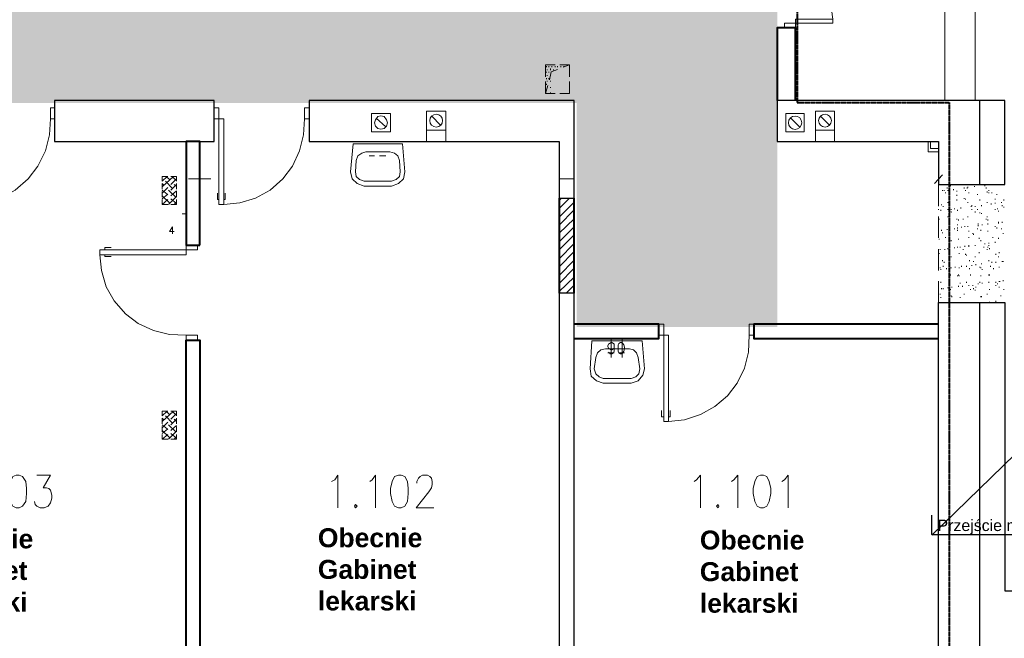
# Model space of a CAD drawing. Header units: millimetres. Extents: x 1 to 17496, y 1 to 30809.
# Tile 56 of 256: x 2946 to 3984, y 12424 to 13076. Entities that reach past the tile are written whole.
import ezdxf
from ezdxf.enums import TextEntityAlignment as Align

# ---------------------------------------------------------------- set-up
doc = ezdxf.new("R2010")
doc.units = ezdxf.units.MM
doc.linetypes.add('CENTER', pattern=[2, 1.25, -0.25, 0.25, -0.25])
for name, color, linetype, lineweight in [('0_Przyz_granicze oddziałów', 6, 'CENTER', 40), ('0_Przyz_opisy pom', 255, 'CENTER', 40), ('N_SSP_ewakuacja', 4, 'CENTER', 40)]:
    doc.layers.add(name, color=color, linetype=linetype, lineweight=lineweight)
doc.layers.add('PDF _Geometria', color=7, linetype='Continuous')
doc.layers.add('SSP_pomoce', color=7, linetype='Continuous')
doc.styles.add('arial', font='arialbd.ttf')
doc.styles.add('CP_ATTR', font='ARIAL.TTF')
doc.dimstyles.new('ISO-CP', dxfattribs={"dimtxt": 2.5, "dimasz": 2.5, "dimexe": 1.25, "dimexo": 0.625, "dimtad": 1, "dimtxsty": 'Standard', "dimcen": 2.5, "dimadec": 0, "dimazin": 0, "dimtfac": 1, "dimtmove": 0, "dimatfit": 3, "dimfxl": 1, "dimarcsym": 0})

# ---------------------------------------------------------------- blocks, each defined once
blk = doc.blocks.new('CPELDDS28_zfcpn1o')
for q in [(0, 1.7), (10.5, 0)]:
    blk.add_line((0, 0), q)
at = {"linetype": 'ByBlock', "style": 'CP_ATTR', "flags": 12}
blk.add_attdef('TYPESIZE', (0.5, 0.3), '', height=1, dxfattribs=at)
at = {"linetype": 'ByBlock', "style": 'CP_ATTR', "flags": 9}
blk.add_attdef('VAL', text='', height=0.00005, rotation=270, dxfattribs=at).set_placement((0.732, 0.092), align=Align.MIDDLE_LEFT)

msp = doc.modelspace()

# ---------------------------------------------------------------- hatches: boundary and pattern name
at = {"layer": 'N_SSP_ewakuacja', "lineweight": 60, "transparency": 33554457}
h = msp.add_hatch(color=51, dxfattribs=at)
h.dxf.hatch_style = 1
h.paths.add_polyline_path([(2065.4, 13646.7), (2063.3, 13641.3), (2063.3, 13053.5), (2311.6, 13053.5), (2311.6, 12988.2), (3533.2, 12988.2), (3533.2, 12752.1), (3745, 12752.1), (3745, 13280.8), (2253, 13280.8), (2253, 13416.6), (2196.3, 13416.6), (2196.3, 13646.7)])

# ---------------------------------------------------------------- linework, layer by layer
at = {"layer": '0_Przyz_granicze oddziałów'}
msp.add_lwpolyline([(3929.9, 14543.8), (3929.9, 13288.1), (3765.9, 13288.1), (3765.9, 12988.8), (3926.1, 12988.8), (3926.1, 12093.9)], dxfattribs=at)
at = {"layer": 'PDF _Geometria', "lineweight": 18}
for points in [[(3921.6, 12990.9), (3921.6, 13289)], [(3953.6, 12990.9), (3953.6, 13289)], [(3803.6, 13076.8), (3764.1, 13076.8), (3764.1, 13067.5), (3752.3, 13067.5), (3752.3, 13072.6), (3803.6, 13072.6), (3803.6, 13076.8), (3802, 13086.9), (3797.7, 13095.3), (3791, 13102), (3782.6, 13107.9), (3774.2, 13111.3), (3764.1, 13112.2), (3783.4, 13113.8), (3801.1, 13119.7), (3818, 13128.2), (3833.1, 13139.9), (3845.8, 13154.3), (3855, 13171.1), (3861.8, 13188.8), (3864.3, 13207.3)], [(3510.5, 13028.8), (3500.4, 13028.8), (3500.4, 13016.1)], [(3501.3, 13026.2), (3501.3, 13027.1)], [(3502.1, 13022.9), (3502.1, 13023.7)], [(3503.8, 13026.2), (3503.8, 13027.1)], [(3513.1, 13023.7), (3506.3, 13021.2), (3504.7, 13012.8)], [(3505.5, 13024.6), (3505.5, 13023.7), (3505.5, 13022.9)], [(3507.2, 13026.2), (3507.2, 13027.1)], [(3508.9, 13022.9), (3508.9, 13023.7)], [(3510.5, 13026.2), (3510.5, 13027.1)], [(3513.1, 13026.2), (3513.1, 13027.1)], [(3525.7, 13016.1), (3525.7, 13028.8), (3515.6, 13028.8)], [(3516.4, 13026.2), (3516.4, 13027.1)], [(3525.7, 13028.8), (3519, 13026.2)], [(3519.8, 13026.2), (3519.8, 13027.1)], [(3501.3, 13020.4), (3501.3, 13021.2)], [(3501.3, 13013.6), (3501.3, 13014.5)], [(3502.1, 13017), (3502.1, 13017.8)], [(3503.8, 13020.4), (3503.8, 13021.2)], [(3503.8, 13013.6), (3503.8, 13014.5)], [(3505.5, 13017.8), (3505.5, 13017)], [(3500.4, 13011.1), (3500.4, 12998.5), (3510.5, 12998.5)], [(3503, 13006.9), (3500.4, 12998.5)], [(3501.3, 13007.7), (3501.3, 13008.6)], [(3501.3, 13001.8), (3501.3, 13002.7)], [(3502.1, 13011.1), (3502.1, 13011.9)], [(3505.5, 13011.9), (3505.5, 13011.1)], [(3505.5, 13005.2), (3505.5, 13004.3)], [(3515.6, 12998.5), (3525.7, 12998.5), (3525.7, 13011.1)], [(3505.5, 12999.3), (3505.5, 12998.5)], [(3530.8, 12988.3), (3530.8, 12989.2)], [(3898.8, 12990.9), (3916.5, 12990.9)], [(2978.3, 12971.5), (2977.4, 12954.7), (2973.2, 12937.8), (2964.8, 12921.8), (2954.7, 12908.3), (2941.2, 12896.5), (2926, 12888.1), (2910, 12883.1), (2892.4, 12881.4)], [(3246.1, 12971.5), (3245.2, 12954.7), (3241, 12937.8), (3233.5, 12921.8), (3223.3, 12908.3), (3209.9, 12896.5), (3194.7, 12888.1), (3177.9, 12883.1), (3161, 12881.4)], [(3321.9, 12972.3), (3332, 12963.1)], [(3390.1, 12964.8), (3380, 12974.9)], [(3759, 12972.3), (3768.3, 12963.1)], [(3800.3, 12964.8), (3790.2, 12974.9)], [(2982.5, 12951.3), (2982.5, 12952.1)], [(3395.2, 12959.7), (3395.2, 12947.9), (3374.9, 12947.9), (3374.9, 12959.7)], [(3530.8, 12952.1), (3530.8, 12953)], [(3805.3, 12959.7), (3805.3, 12947.9), (3785.1, 12947.9), (3785.1, 12959.7)], [(3082.7, 12947.9), (3064.2, 12947.9)], [(3872.7, 12947.9), (3855, 12947.9)], [(3903.9, 12947.9), (3903.9, 12937), (3914.8, 12937)], [(3906.4, 12947.9), (3906.4, 12940.3), (3914.8, 12940.3)], [(3314.3, 12932.8), (3320.2, 12932.8)], [(3332, 12932.8), (3325.3, 12932.8)], [(3102.1, 12910.9), (3096.2, 12910.9), (3096.2, 12905.8), (3101.2, 12910.9)], [(3096.2, 12899.9), (3108, 12910.9)], [(3103.8, 12907.5), (3100.4, 12910.9)], [(3111.3, 12905.8), (3111.3, 12910.9), (3105.4, 12910.9)], [(3105.4, 12902.4), (3111.3, 12908.3)], [(3111.3, 12906.7), (3106.3, 12910.9)], [(3124, 12908.3), (3129.9, 12908.3), (3141.7, 12908.3), (3147.5, 12908.3)], [(3514.8, 12908.3), (3530.8, 12908.3), (3514.8, 12908.3)], [(3910.6, 12903.3), (3919, 12912.5)], [(3914.8, 12899.1), (3914.8, 12916.8)], [(3097.9, 12901.6), (3096.2, 12903.3), (3096.2, 12897.4)], [(3096.2, 12893.2), (3102.1, 12899.1)], [(3107.1, 12898.2), (3099.5, 12905.8)], [(3105.4, 12896.5), (3111.3, 12902.4)], [(3111.3, 12900.8), (3108.8, 12902.4)], [(3111.3, 12897.4), (3111.3, 12903.3)], [(3914.8, 12902.4), (3914.8, 12879.7)], [(3924.1, 12898.2), (3924.1, 12899.1)], [(3927.4, 12900.8), (3927.4, 12901.6)], [(3941.8, 12898.2), (3941.8, 12899.1)], [(3945.1, 12898.2), (3945.1, 12899.1)], [(3946, 12899.1), (3946, 12899.9)], [(3952.7, 12899.9), (3952.7, 12900.8)], [(3957.8, 12901.6), (3957.8, 12902.4)], [(3963.7, 12900.8), (3963.7, 12901.6)], [(3965.3, 12898.2), (3965.3, 12899.1)], [(3967.9, 12901.6), (3967.9, 12902.4)], [(3101.2, 12892.3), (3096.2, 12896.5)], [(3096.2, 12894.9), (3096.2, 12889)], [(3096.2, 12887.3), (3102.1, 12892.3)], [(3103.8, 12883.1), (3096.2, 12890.6)], [(3110.5, 12889), (3102.9, 12896.5)], [(3102.9, 12881.4), (3111.3, 12889.8)], [(3105.4, 12890.6), (3111.3, 12895.7)], [(3111.3, 12889), (3111.3, 12894.9)], [(3156, 12886.4), (3154.3, 12886.4), (3154.3, 12893.2)], [(3161, 12886.4), (3162.7, 12886.4), (3162.7, 12893.2)], [(3514.8, 12885.6), (3517.3, 12888.1)], [(3514.8, 12877.2), (3525.7, 12888.1)], [(3919, 12895.7), (3919, 12896.5)], [(3920.7, 12895.7), (3920.7, 12896.5)], [(3922.4, 12893.2), (3922.4, 12894)], [(3924.9, 12895.7), (3924.9, 12896.5)], [(3930.8, 12896.5), (3930.8, 12897.4)], [(3934.2, 12894.9), (3934.2, 12895.7)], [(3934.2, 12890.6), (3934.2, 12891.5)], [(3941.8, 12887.3), (3941.8, 12888.1)], [(3943.4, 12895.7), (3943.4, 12896.5)], [(3946.8, 12893.2), (3946.8, 12894)], [(3956.1, 12891.5), (3956.1, 12892.3)], [(3966.2, 12894), (3966.2, 12894.9)], [(3967.9, 12895.7), (3967.9, 12896.5)], [(3967.9, 12893.2), (3967.9, 12894)], [(3971.2, 12893.2), (3971.2, 12894)], [(3976.3, 12891.5), (3976.3, 12892.3)], [(3096.2, 12881.4), (3102.1, 12886.4)], [(3096.2, 12886.4), (3096.2, 12881.4), (3102.1, 12881.4)], [(3111.3, 12882.2), (3105.4, 12887.3)], [(3105.4, 12881.4), (3111.3, 12881.4), (3111.3, 12886.4)], [(3108.8, 12881.4), (3111.3, 12883.9)], [(3121.4, 12877.2), (3121.4, 12865.4)], [(3514.8, 12867.9), (3530.8, 12883.9)], [(3918.2, 12880.5), (3918.2, 12881.4)], [(3919.9, 12878.9), (3919.9, 12879.7)], [(3924.9, 12883.1), (3924.9, 12883.9)], [(3931.7, 12876.3), (3931.7, 12877.2)], [(3934.2, 12885.6), (3934.2, 12886.4)], [(3938.4, 12877.2), (3938.4, 12878)], [(3943.4, 12886.4), (3943.4, 12887.3)], [(3946, 12883.1), (3946, 12883.9)], [(3949.3, 12878.9), (3949.3, 12879.7)], [(3950.2, 12879.7), (3950.2, 12880.5)], [(3953.6, 12878.9), (3953.6, 12879.7)], [(3958.6, 12885.6), (3958.6, 12886.4)], [(3960.3, 12879.7), (3960.3, 12880.5)], [(3966.2, 12883.1), (3966.2, 12883.9)], [(3970.4, 12881.4), (3970.4, 12882.2)], [(3974.6, 12886.4), (3974.6, 12887.3)], [(3974.6, 12882.2), (3974.6, 12883.1)], [(3977.1, 12876.3), (3977.1, 12877.2)], [(3981.3, 12883.1), (3981.3, 12883.9)], [(3982.2, 12879.7), (3982.2, 12880.5)], [(3983.9, 12885.6), (3983.9, 12886.4)], [(3983.9, 12878), (3983.9, 12878.9)], [(3117.2, 12871.3), (3121.4, 12871.3), (3117.2, 12871.3)], [(3514.8, 12859.5), (3530.8, 12875.5)], [(3914.8, 12875.5), (3914.8, 12876.3)], [(3914.8, 12868.8), (3914.8, 12846)], [(3917.3, 12874.6), (3917.3, 12875.5)], [(3924.9, 12875.5), (3924.9, 12876.3)], [(3924.9, 12867.9), (3924.9, 12868.8)], [(3926.6, 12873), (3926.6, 12873.8)], [(3928.3, 12875.5), (3928.3, 12876.3)], [(3928.3, 12873), (3928.3, 12873.8)], [(3935, 12874.6), (3935, 12875.5)], [(3946, 12867.9), (3946, 12868.8)], [(3950.2, 12875.5), (3950.2, 12876.3)], [(3953.6, 12873), (3953.6, 12873.8)], [(3956.1, 12875.5), (3956.1, 12876.3)], [(3958.6, 12872.1), (3958.6, 12873)], [(3960.3, 12871.3), (3960.3, 12872.1)], [(3966.2, 12867.9), (3966.2, 12868.8)], [(3974.6, 12875.5), (3974.6, 12876.3)], [(3978, 12873.8), (3978, 12874.6)], [(3107.1, 12850.2), (3107.1, 12857.8), (3103.8, 12852.7), (3108.8, 12852.7)], [(3514.8, 12851.1), (3530.8, 12866.2)], [(3514.8, 12841.8), (3530.8, 12857.8)], [(3914.8, 12859.5), (3914.8, 12860.3)], [(3915.7, 12865.4), (3915.7, 12866.2)], [(3934.2, 12865.4), (3934.2, 12866.2)], [(3935, 12859.5), (3935, 12860.3)], [(3935, 12856.1), (3935, 12857)], [(3935.9, 12864.5), (3935.9, 12865.4)], [(3939.2, 12857), (3939.2, 12857.8)], [(3940.9, 12865.4), (3940.9, 12866.2)], [(3942.6, 12857.8), (3942.6, 12858.6)], [(3946, 12857.8), (3946, 12858.6)], [(3956.9, 12860.3), (3956.9, 12861.2)], [(3956.9, 12858.6), (3956.9, 12859.5)], [(3961.1, 12859.5), (3961.1, 12860.3)], [(3965.3, 12865.4), (3965.3, 12866.2)], [(3967, 12864.5), (3967, 12865.4)], [(3967, 12860.3), (3967, 12861.2)], [(3974.6, 12857.8), (3974.6, 12858.6)], [(3976.3, 12856.1), (3976.3, 12857)], [(3978, 12861.2), (3978, 12862), (3978, 12862.9)], [(3982.2, 12862), (3982.2, 12862.9)], [(3514.8, 12833.4), (3530.8, 12849.4)], [(3918.2, 12853.6), (3918.2, 12854.4)], [(3919, 12851.1), (3919, 12851.9)], [(3922.4, 12846), (3922.4, 12846.9)], [(3924.1, 12854.4), (3924.1, 12855.3)], [(3925.8, 12852.7), (3925.8, 12853.6)], [(3931.7, 12855.3), (3931.7, 12856.1)], [(3935, 12853.6), (3935, 12854.4)], [(3946.8, 12852.7), (3946.8, 12853.6)], [(3946.8, 12846), (3946.8, 12846.9)], [(3951, 12850.2), (3951, 12851.1)], [(3951.9, 12849.4), (3951.9, 12850.2)], [(3956.1, 12855.3), (3956.1, 12856.1)], [(3957.8, 12845.2), (3957.8, 12846)], [(3959.5, 12853.6), (3959.5, 12854.4)], [(3967, 12852.7), (3967, 12853.6)], [(3972.1, 12846), (3972.1, 12846.9)], [(3978, 12845.2), (3978, 12846)], [(3981.3, 12855.3), (3981.3, 12856.1)], [(3983, 12850.2), (3983, 12851.1)], [(3035.5, 12833.4), (3035.5, 12835.9), (3042.3, 12835.9)], [(3514.8, 12824.1), (3530.8, 12840.1)], [(3915.7, 12844.3), (3915.7, 12845.2)], [(3926.6, 12843.5), (3926.6, 12844.3)], [(3926.6, 12836.7), (3926.6, 12837.6)], [(3928.3, 12842.6), (3928.3, 12843.5)], [(3931.7, 12835.1), (3931.7, 12835.9)], [(3935, 12835.9), (3935, 12836.7)], [(3935.9, 12844.3), (3935.9, 12845.2)], [(3937.6, 12835.9), (3937.6, 12836.7)], [(3942.6, 12836.7), (3942.6, 12837.6)], [(3946.8, 12836.7), (3946.8, 12837.6), (3946.8, 12838.4)], [(3953.6, 12837.6), (3953.6, 12838.4)], [(3959.5, 12842.6), (3959.5, 12843.5)], [(3962.8, 12835.9), (3962.8, 12836.7)], [(3963.7, 12839.3), (3963.7, 12840.1)], [(3967, 12835.9), (3967, 12836.7)], [(3967.9, 12840.1), (3967.9, 12841)], [(3967.9, 12837.6), (3967.9, 12838.4)], [(3974.6, 12841), (3974.6, 12841.8)], [(3121.4, 12743.3), (3103.8, 12744.1), (3086.9, 12748.3), (3070.9, 12755.9), (3057.4, 12766), (3045.6, 12779.5), (3037.2, 12794.6), (3032.2, 12811.5), (3030.5, 12828.3)], [(3035.5, 12828.3), (3035.5, 12826.6), (3042.3, 12826.6)], [(3514.8, 12815.7), (3530.8, 12831.7)], [(3914.8, 12834.2), (3914.8, 12811.5)], [(3915.7, 12829.2), (3915.7, 12830)], [(3916.5, 12833.4), (3916.5, 12834.2)], [(3921.6, 12833.4), (3921.6, 12834.2)], [(3924.9, 12834.2), (3924.9, 12835.1)], [(3928.3, 12825.8), (3928.3, 12826.6)], [(3936.7, 12829.2), (3936.7, 12830)], [(3940.9, 12833.4), (3940.9, 12834.2)], [(3943.4, 12828.3), (3943.4, 12829.2)], [(3944.3, 12827.5), (3944.3, 12828.3)], [(3953.6, 12825.8), (3953.6, 12826.6)], [(3957.8, 12830), (3957.8, 12830.9)], [(3966.2, 12833.4), (3966.2, 12834.2)], [(3968.7, 12834.2), (3968.7, 12835.1)], [(3975.5, 12828.3), (3975.5, 12829.2)], [(3978, 12825.8), (3978, 12826.6)], [(3978.8, 12830), (3978.8, 12830.9)], [(3514.8, 12806.4), (3530.8, 12822.4)], [(3916.5, 12814), (3916.5, 12814.8)], [(3919, 12821.6), (3919, 12822.4)], [(3919.9, 12815.7), (3919.9, 12816.5)], [(3920.7, 12819.9), (3920.7, 12820.7)], [(3926.6, 12821.6), (3926.6, 12822.4)], [(3927.4, 12814), (3927.4, 12814.8)], [(3928.3, 12814), (3928.3, 12814.8)], [(3932.5, 12814.8), (3932.5, 12815.7)], [(3936.7, 12814), (3936.7, 12814.8)], [(3939.2, 12815.7), (3939.2, 12816.5)], [(3944.3, 12815.7), (3944.3, 12816.5)], [(3947.7, 12821.6), (3947.7, 12822.4)], [(3950.2, 12816.5), (3950.2, 12817.4)], [(3951.9, 12820.7), (3951.9, 12821.6)], [(3954.4, 12817.4), (3954.4, 12818.2)], [(3958.6, 12814.8), (3958.6, 12815.7)], [(3959.5, 12814), (3959.5, 12814.8)], [(3960.3, 12818.2), (3960.3, 12819.1)], [(3967.9, 12821.6), (3967.9, 12822.4)], [(3969.6, 12815.7), (3969.6, 12816.5)], [(3971.2, 12819.9), (3971.2, 12820.7)], [(3975.5, 12819.9), (3975.5, 12820.7)], [(3978.8, 12814.8), (3978.8, 12815.7)], [(3982.2, 12820.7), (3982.2, 12821.6)], [(3983, 12820.7), (3983, 12821.6)], [(3514.8, 12798), (3530.8, 12814)], [(3514.8, 12789.6), (3530.8, 12804.7)], [(3917.3, 12812.3), (3917.3, 12813.2)], [(3923.2, 12813.2), (3923.2, 12814)], [(3927.4, 12806.4), (3927.4, 12807.3)], [(3935, 12805.6), (3935, 12806.4)], [(3935.9, 12806.4), (3935.9, 12807.3)], [(3936.7, 12805.6), (3936.7, 12806.4)], [(3947.7, 12813.2), (3947.7, 12814)], [(3948.5, 12806.4), (3948.5, 12807.3)], [(3959.5, 12805.6), (3959.5, 12806.4)], [(3961.1, 12812.3), (3961.1, 12813.2)], [(3967.9, 12806.4), (3967.9, 12807.3)], [(3968.7, 12806.4), (3968.7, 12807.3)], [(3972.9, 12813.2), (3972.9, 12814)], [(3522.3, 12787.9), (3530.8, 12796.3)], [(3914.8, 12800.5), (3914.8, 12777.8)], [(3917.3, 12798.8), (3917.3, 12799.7)], [(3925.8, 12795.5), (3925.8, 12796.3)], [(3929.1, 12793.8), (3929.1, 12794.6)], [(3935.9, 12794.6), (3935.9, 12795.5)], [(3937.6, 12798), (3937.6, 12798.8)], [(3940.1, 12794.6), (3940.1, 12795.5)], [(3944.3, 12798.8), (3944.3, 12799.7)], [(3946.8, 12795.5), (3946.8, 12796.3)], [(3951, 12795.5), (3951, 12796.3)], [(3954.4, 12793.8), (3954.4, 12794.6)], [(3956.9, 12797.2), (3956.9, 12798)], [(3958.6, 12798.8), (3958.6, 12799.7)], [(3961.1, 12798), (3961.1, 12798.8)], [(3967.9, 12798.8), (3967.9, 12799.7)], [(3975.5, 12798.8), (3975.5, 12799.7)], [(3975.5, 12795.5), (3975.5, 12796.3)], [(3977.1, 12797.2), (3977.1, 12798)], [(3978.8, 12799.7), (3978.8, 12800.5)], [(3978.8, 12793.8), (3978.8, 12794.6)], [(3979.7, 12799.7), (3979.7, 12800.5)], [(3983, 12800.5), (3983, 12801.4)], [(3916.5, 12786.2), (3916.5, 12787.1)], [(3917.3, 12782.8), (3917.3, 12783.7)], [(3918.2, 12792.1), (3918.2, 12793)], [(3919.9, 12792.1), (3919.9, 12793)], [(3924.9, 12793), (3924.9, 12793.8)], [(3927.4, 12791.3), (3927.4, 12792.1)], [(3928.3, 12784.5), (3928.3, 12785.4)], [(3929.1, 12783.7), (3929.1, 12784.5)], [(3937.6, 12782.8), (3937.6, 12783.7)], [(3941.8, 12786.2), (3941.8, 12787.1)], [(3948.5, 12791.3), (3948.5, 12792.1)], [(3951.9, 12792.1), (3951.9, 12793)], [(3953.6, 12790.4), (3953.6, 12791.3)], [(3959.5, 12783.7), (3959.5, 12784.5)], [(3960.3, 12783.7), (3960.3, 12784.5)], [(3966.2, 12786.2), (3966.2, 12787.1)], [(3968.7, 12791.3), (3968.7, 12792.1)], [(3980.5, 12784.5), (3980.5, 12785.4)], [(3983.9, 12791.3), (3983.9, 12792.1)], [(3968.7, 12777.8), (3968.7, 12778.6)], [(3975.5, 12778.6), (3975.5, 12779.5)], [(3715.2, 12743.3), (3714.4, 12725.6), (3710.2, 12708.7), (3702.6, 12692.7), (3692.5, 12679.3), (3679, 12668.3), (3663.8, 12659.9), (3647, 12654), (3630.1, 12652.3)], [(3572.9, 12731.5), (3572.9, 12729.8), (3572, 12728.9), (3570.3, 12728.1), (3569.5, 12728.1), (3567.8, 12728.9), (3567, 12729.8), (3566.1, 12731.5), (3566.1, 12732.3), (3567, 12734), (3567.8, 12734.8), (3569.5, 12735.7), (3570.3, 12735.7), (3572, 12734.8), (3572.9, 12734), (3572.9, 12726.4), (3572, 12724.7), (3570.3, 12723.9), (3568.7, 12723.9), (3567.8, 12724.7), (3567, 12725.6)], [(3569.5, 12739.9), (3569.5, 12719.7)], [(3581.3, 12739.9), (3581.3, 12719.7)], [(3566.1, 12724.7), (3572.9, 12724.7)], [(3583.8, 12724.7), (3577.9, 12724.7)], [(3914.8, 12711.3), (3914.8, 12728.9)], [(3102.1, 12663.2), (3096.2, 12663.2), (3096.2, 12658.2), (3101.2, 12663.2)], [(3096.2, 12652.3), (3108, 12663.2)], [(3103.8, 12659.9), (3100.4, 12663.2)], [(3111.3, 12658.2), (3111.3, 12663.2), (3105.4, 12663.2)], [(3105.4, 12654.8), (3111.3, 12660.7)], [(3111.3, 12659), (3106.3, 12663.2)], [(3625.1, 12657.4), (3622.6, 12657.4), (3622.6, 12664.1)], [(3630.1, 12657.4), (3631.8, 12657.4), (3631.8, 12664.1)], [(3097.9, 12654), (3096.2, 12655.7), (3096.2, 12649.8)], [(3096.2, 12645.6), (3102.1, 12651.5)], [(3101.2, 12644.7), (3096.2, 12648.9)], [(3107.1, 12650.6), (3099.5, 12658.2)], [(3110.5, 12641.4), (3102.9, 12648.9)], [(3105.4, 12648.9), (3111.3, 12654.8)], [(3111.3, 12652.3), (3108.8, 12654.8)], [(3111.3, 12649.8), (3111.3, 12655.7)], [(3096.2, 12647.2), (3096.2, 12641.4)], [(3096.2, 12639.7), (3102.1, 12644.7)], [(3103.8, 12635.5), (3096.2, 12643)], [(3096.2, 12633.8), (3102.1, 12638.8)], [(3096.2, 12638.8), (3096.2, 12633.8), (3102.1, 12633.8)], [(3102.9, 12633.8), (3111.3, 12642.2)], [(3105.4, 12643), (3111.3, 12648.1)], [(3111.3, 12634.6), (3105.4, 12639.7)], [(3105.4, 12633.8), (3111.3, 12633.8), (3111.3, 12638.8)], [(3111.3, 12641.4), (3111.3, 12647.2)], [(3108.8, 12633.8), (3111.3, 12636.3)], [(2963.9, 12595.9), (2978.3, 12595.9), (2970.7, 12582.4), (2974, 12582.4), (2976.6, 12581.6), (2978.3, 12579.9), (2979.9, 12574.8), (2979.9, 12571.4), (2978.3, 12566.4), (2975.7, 12563), (2971.5, 12561.3), (2967.3, 12561.3), (2963.9, 12563), (2962.3, 12564.7), (2961.4, 12568.1)], [(3274.7, 12589.1), (3278.1, 12590.8), (3281.5, 12595.9), (3281.5, 12561.3)], [(3315.2, 12589.1), (3317.7, 12590.8), (3321, 12595.9), (3321, 12561.3)], [(3364.8, 12587.4), (3364.8, 12589.1), (3366.5, 12592.5), (3368.2, 12594.2), (3370.7, 12595.9), (3375.8, 12595.9), (3378.3, 12594.2), (3380, 12592.5), (3380.8, 12589.1), (3380.8, 12585.8), (3380, 12582.4), (3377.5, 12578.2), (3364, 12561.3), (3382.5, 12561.3)], [(3657.1, 12589.1), (3659.6, 12590.8), (3663.8, 12595.9), (3663.8, 12561.3)], [(3696.7, 12589.1), (3699.2, 12590.8), (3703.4, 12595.9), (3703.4, 12561.3)], [(3749.7, 12589.1), (3752.3, 12590.8), (3756.5, 12595.9), (3756.5, 12561.3)]]:
    msp.add_lwpolyline(points, dxfattribs=at)
at = {"layer": 'PDF _Geometria', "lineweight": 40}
for points in [[(3764.1, 12990.9), (3764.1, 13067.5), (3744.7, 13067.5), (3744.7, 12990.9)], [(3514.8, 12888.1), (3514.8, 12787.9)], [(3530.8, 12787.9), (3530.8, 12888.1)], [(3530.8, 12739.9), (3620, 12739.9), (3620, 12755.1), (3530.8, 12755.1)], [(3914.8, 12755.1), (3720.3, 12755.1), (3720.3, 12739.9), (3914.8, 12739.9)], [(3121.4, 12276.7), (3121.4, 12738.2), (3135.8, 12738.2), (3135.8, 12276.7)]]:
    msp.add_lwpolyline(points, dxfattribs=at)
at = {"layer": 'PDF _Geometria', "lineweight": 18}
for points in [[(2982.5, 12971.5), (2982.5, 12983.3), (2978.3, 12983.3), (2978.3, 12971.5)], [(3161, 12881.4), (3161, 12971.5), (3150.9, 12971.5), (3150.9, 12983.3), (3156, 12983.3), (3156, 12881.4)], [(3251.1, 12971.5), (3251.1, 12983.3), (3246.1, 12983.3), (3246.1, 12971.5)], [(3337, 12958), (3337, 12977.4), (3316.8, 12977.4), (3316.8, 12958)], [(3326.9, 12960.6), (3330.3, 12961.4), (3332.8, 12963.9), (3333.7, 12967.3), (3332.8, 12970.7), (3330.3, 12974), (3326.9, 12974.9), (3323.6, 12974), (3321, 12970.7), (3320.2, 12967.3), (3321, 12963.9), (3323.6, 12961.4)], [(3395.2, 12959.7), (3395.2, 12979.9), (3374.9, 12979.9), (3374.9, 12959.7)], [(3773.3, 12958), (3773.3, 12977.4), (3753.9, 12977.4), (3753.9, 12958)], [(3805.3, 12959.7), (3805.3, 12979.9), (3785.1, 12979.9), (3785.1, 12959.7)], [(3349.7, 12945.4), (3352.2, 12915.9), (3350.5, 12908.3), (3345.5, 12903.3), (3337.9, 12900.8), (3309.3, 12900.8), (3301.7, 12903.3), (3296.6, 12908.3), (3294.9, 12915.9), (3297.5, 12945.4)], [(3336.2, 12937), (3310.9, 12937), (3306.7, 12935.3), (3302.5, 12932.8), (3300.8, 12927.7), (3300, 12915.9), (3300.8, 12910.9), (3304.2, 12907.5), (3309.3, 12905.8), (3337.9, 12905.8), (3342.9, 12907.5), (3346.3, 12910.9), (3347.2, 12915.9), (3346.3, 12927.7), (3344.6, 12932.8), (3341.3, 12935.3)], [(3121.4, 12916.8), (3121.4, 12899.1)], [(3135.8, 12916.8), (3135.8, 12899.1)], [(3514.8, 12916.8), (3514.8, 12899.1)], [(3530.8, 12899.1), (3530.8, 12916.8)], [(3030.5, 12828.3), (3121.4, 12828.3), (3121.4, 12838.4), (3133.2, 12838.4), (3133.2, 12833.4), (3030.5, 12833.4)], [(3630.1, 12652.3), (3630.1, 12743.3), (3620, 12743.3), (3620, 12755.1), (3625.1, 12755.1), (3625.1, 12652.3)], [(3720.3, 12743.3), (3720.3, 12755.1), (3715.2, 12755.1), (3715.2, 12743.3)], [(3872.7, 12755.1), (3855, 12755.1)], [(3133.2, 12738.2), (3133.2, 12743.3), (3121.4, 12743.3), (3121.4, 12738.2)], [(3602.3, 12737.4), (3604.9, 12707.9), (3603.2, 12701.1), (3598.1, 12695.3), (3590.6, 12692.7), (3561.1, 12692.7), (3554.3, 12695.3), (3548.4, 12700.3), (3547.6, 12707.9), (3549.3, 12737.4)], [(3579.6, 12735.7), (3577.9, 12734.8), (3577.1, 12733.2), (3577.1, 12726.4), (3577.9, 12724.7), (3579.6, 12723.9), (3580.5, 12723.9), (3582.1, 12724.7), (3583, 12726.4), (3583.8, 12728.9), (3583.8, 12730.6), (3583, 12733.2), (3582.1, 12734.8), (3580.5, 12735.7)], [(3855, 12739.9), (3872.7, 12739.9)], [(3121.4, 12728.9), (3121.4, 12711.3)], [(3135.8, 12711.3), (3135.8, 12728.9)], [(3514.8, 12728.9), (3514.8, 12711.3)], [(3530.8, 12711.3), (3530.8, 12728.9)], [(3588.9, 12728.9), (3563.6, 12728.9), (3558.6, 12728.1), (3555.2, 12724.7), (3553.5, 12719.7), (3551.8, 12707.9), (3553.5, 12702.8), (3556.9, 12699.5), (3561.1, 12697.8), (3590.6, 12697.8), (3595.6, 12699.5), (3599, 12702.8), (3599.8, 12707.9), (3598.1, 12719.7), (3596.5, 12724.7), (3593.1, 12728.1)], [(2942, 12595.9), (2938.7, 12594.2), (2936.1, 12589.1), (2934.5, 12581.6), (2934.5, 12576.5), (2936.1, 12568.1), (2938.7, 12563), (2942, 12561.3), (2945.4, 12561.3), (2948.8, 12563), (2952.2, 12568.1), (2953, 12576.5), (2953, 12581.6), (2952.2, 12589.1), (2948.8, 12594.2), (2945.4, 12595.9)], [(3345.5, 12595.9), (3341.3, 12594.2), (3338.7, 12589.1), (3337, 12581.6), (3337, 12576.5), (3338.7, 12568.1), (3341.3, 12563), (3345.5, 12561.3), (3348, 12561.3), (3352.2, 12563), (3354.7, 12568.1), (3355.6, 12576.5), (3355.6, 12581.6), (3354.7, 12589.1), (3352.2, 12594.2), (3348, 12595.9)], [(3727, 12595.9), (3723.6, 12594.2), (3721.1, 12589.1), (3719.4, 12581.6), (3719.4, 12576.5), (3721.1, 12568.1), (3723.6, 12563), (3727, 12561.3), (3730.4, 12561.3), (3733.7, 12563), (3736.3, 12568.1), (3737.9, 12576.5), (3737.9, 12581.6), (3736.3, 12589.1), (3733.7, 12594.2), (3730.4, 12595.9)], [(3300, 12564.7), (3299.1, 12563), (3300, 12561.3), (3301.7, 12563)], [(3682.4, 12564.7), (3680.7, 12563), (3682.4, 12561.3), (3683.2, 12563)]]:
    msp.add_lwpolyline(points, close=True, dxfattribs=at)
at = {"layer": 'PDF _Geometria', "lineweight": 25}
for points in [[(3150.9, 12990.9), (2982.5, 12990.9), (2982.5, 12947.9), (3150.9, 12947.9)], [(3251.1, 12990.9), (3251.1, 12947.9), (3514.8, 12947.9), (3514.8, 12888.1), (3530.8, 12888.1), (3530.8, 12990.9)], [(3914.8, 12902.4), (3984.7, 12902.4), (3984.7, 12990.9), (3744.7, 12990.9), (3744.7, 12947.9), (3914.8, 12947.9)]]:
    msp.add_lwpolyline(points, close=True, dxfattribs=at)
for points in [[(3958.6, 12902.4), (3958.6, 12990.9)], [(3552.7, 12276.7), (3530.8, 12276.7), (3530.8, 12787.9), (3514.8, 12787.9), (3514.8, 12276.7), (3500.4, 12276.7)], [(3897.1, 12276.7), (3914.8, 12276.7), (3914.8, 12777.8), (3984.7, 12777.8), (3984.7, 12473.7), (4020.1, 12473.7), (4020.1, 12402.2), (3958.6, 12402.2)], [(3958.6, 12198.3), (3958.6, 12777.8)]]:
    msp.add_lwpolyline(points, dxfattribs=at)
at = {"layer": 'PDF _Geometria', "lineweight": 40}
msp.add_lwpolyline([(3135.8, 12838.4), (3135.8, 12947.9), (3121.4, 12947.9), (3121.4, 12838.4)], close=True, dxfattribs=at)
at = {"layer": 'PDF _Geometria', "lineweight": 18}
for centre, radius in [((3385.1, 12969.8), 6.77), ((3763.6, 12967.6), 7.03), ((3795.2, 12969.8), 6.77)]:
    msp.add_circle(centre, radius, dxfattribs=at)

# ---------------------------------------------------------------- block references
at = {"layer": 'SSP_pomoce', "color": 5, "xscale": 12, "yscale": 12, "zscale": 12}
msp.add_blockref('CPELDDS28_zfcpn1o', (3907.9, 12533.2), dxfattribs=at).add_auto_attribs({'TYPESIZE': 'Przejście między kondygnacjami'})

# ---------------------------------------------------------------- texts
at = {"layer": '0_Przyz_opisy pom', "color": 7, "char_height": 20, "width": 295.809, "attachment_point": 1, "style": 'arial'}
for insert in [(2850, 12538.5), (3260.3, 12539.7), (3663.2, 12537.3)]:
    msp.add_mtext('Obecnie \\PGabinet\\Plekarski', dxfattribs=dict(at, insert=insert))

# ---------------------------------------------------------------- leaders
at = {"layer": 'SSP_pomoce', "color": 5}
msp.add_leader([(4050.3, 12671), (3907.9, 12532.4)], dimstyle='ISO-CP', override={"dimasz": 15}, dxfattribs=at)

doc.saveas('drawing.dxf')
